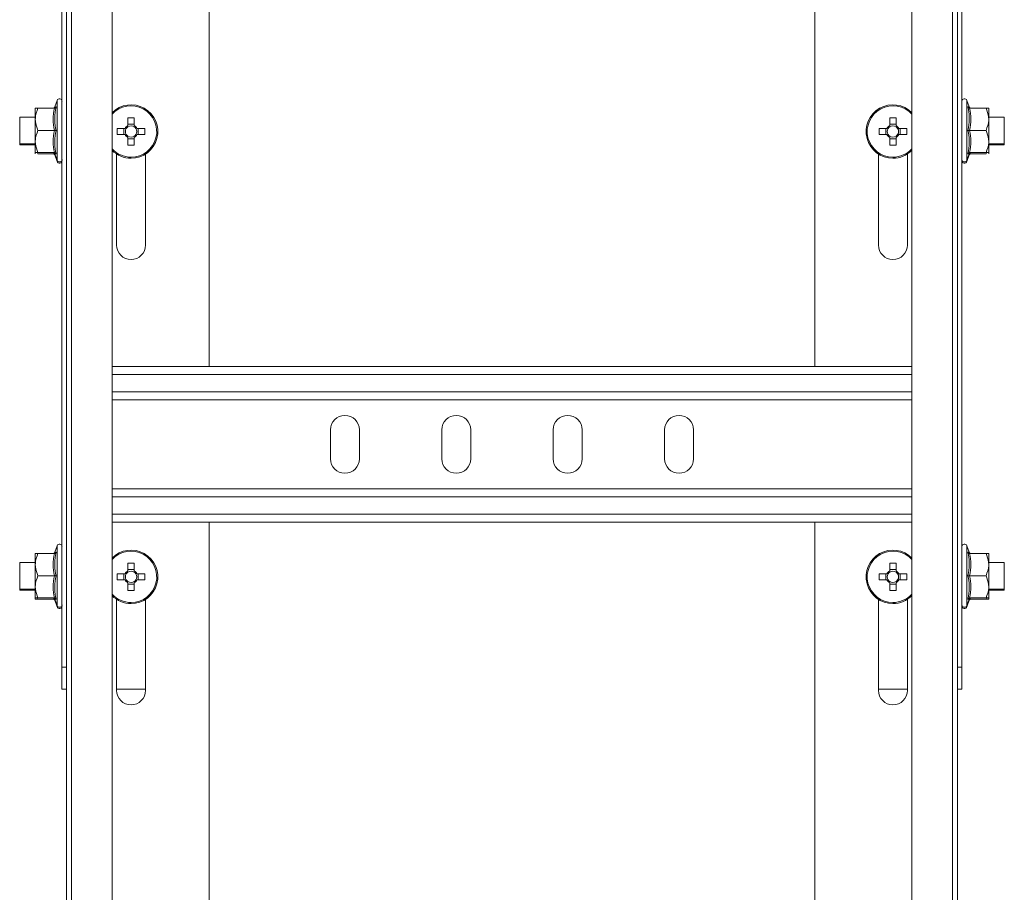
# Model space of a CAD drawing. Header units: millimetres. Extents: x -6 to 3617, y -5324 to -345.
# Tile 22 of 43: x 2291 to 2512, y -4932 to -4736. Entities that reach past the tile are written whole.
import ezdxf

# ---------------------------------------------------------------- set-up
doc = ezdxf.new("R2010")
doc.units = ezdxf.units.MM

msp = doc.modelspace()

# ---------------------------------------------------------------- linework, layer by layer
at = {"color": 7, "linetype": 'Continuous', "lineweight": 15}
for p, q in [((2300.71, -4881.14), (2300.71, -4591.14)), ((2502.71, -4591.14), (2502.71, -4881.14)), ((2301.71, -5270.71), (2301.71, -4723.64)), ((2302.84, -4723.64), (2302.84, -5270.64)), ((2311.94, -5270.64), (2311.94, -4723.64)), ((2333.71, -4813.64), (2333.71, -4723.64)), ((2469.71, -4813.64), (2469.71, -4723.64)), ((2491.49, -4723.64), (2491.49, -5270.64)), ((2500.59, -5270.64), (2500.59, -4723.64)), ((2501.71, -5270.71), (2501.71, -4723.64)), ((2294.71, -4755.64), (2294.71, -4758.14)), ((2299, -4755.64), (2295.31, -4755.64)), ((2299.61, -4753.91), (2299.08, -4755.38)), ((2299.12, -4755.4), (2299.1, -4755.4)), ((2504.35, -4755.38), (2503.81, -4753.91)), ((2504.31, -4755.4), (2504.33, -4755.4)), ((2504.43, -4755.64), (2508.11, -4755.64)), ((2508.71, -4755.64), (2508.71, -4758.14)), ((2294.71, -4757.64), (2291.21, -4757.64)), ((2291.21, -4757.64), (2291.21, -4761.78)), ((2315.5, -4757.79), (2315.5, -4759.55)), ((2316.92, -4759.55), (2316.92, -4757.79)), ((2486.5, -4757.79), (2486.5, -4759.55)), ((2487.92, -4759.55), (2487.92, -4757.79)), ((2512.21, -4757.64), (2508.71, -4757.64)), ((2512.21, -4763.64), (2512.21, -4757.64)), ((2294.71, -4758.14), (2294.71, -4763.14)), ((2314.88, -4760.18), (2313.12, -4760.18)), ((2314.59, -4760.18), (2314.59, -4761.6)), ((2316.92, -4759.26), (2315.5, -4759.26)), ((2319.31, -4760.18), (2317.55, -4760.18)), ((2317.84, -4761.6), (2317.84, -4760.18)), ((2485.88, -4760.18), (2484.12, -4760.18)), ((2485.59, -4760.18), (2485.59, -4761.6)), ((2487.92, -4759.26), (2486.5, -4759.26)), ((2490.31, -4760.18), (2488.55, -4760.18)), ((2488.84, -4761.6), (2488.84, -4760.18)), ((2508.71, -4763.14), (2508.71, -4758.14)), ((2291.21, -4761.78), (2291.21, -4763.64)), ((2299, -4760.64), (2295.31, -4760.64)), ((2313.12, -4761.6), (2314.88, -4761.6)), ((2315.5, -4762.22), (2315.5, -4763.98)), ((2315.5, -4762.51), (2316.92, -4762.51)), ((2316.92, -4763.98), (2316.92, -4762.22)), ((2317.55, -4761.6), (2319.31, -4761.6)), ((2484.12, -4761.6), (2485.88, -4761.6)), ((2486.5, -4762.22), (2486.5, -4763.98)), ((2486.5, -4762.51), (2487.92, -4762.51)), ((2487.92, -4763.98), (2487.92, -4762.22)), ((2488.55, -4761.6), (2490.31, -4761.6)), ((2504.43, -4760.64), (2508.11, -4760.64)), ((2291.21, -4763.64), (2294.71, -4763.64)), ((2291.21, -4763.64), (2291.21, -4763.89)), ((2291.21, -4763.89), (2294.71, -4763.89)), ((2294.71, -4765.64), (2294.71, -4763.14)), ((2508.71, -4765.64), (2508.71, -4763.14)), ((2508.71, -4763.64), (2512.21, -4763.64)), ((2508.71, -4763.89), (2512.21, -4763.89)), ((2512.21, -4763.89), (2512.21, -4763.64)), ((2294.71, -4765.89), (2294.71, -4765.64)), ((2295.21, -4765.64), (2295.31, -4765.89)), ((2299, -4765.64), (2295.31, -4765.64)), ((2299, -4765.89), (2295.31, -4765.89)), ((2299, -4765.89), (2299.08, -4765.9)), ((2299.08, -4765.89), (2299.61, -4767.36)), ((2299.08, -4766.14), (2299.61, -4767.61)), ((2299.12, -4765.87), (2299.1, -4765.87)), ((2312.96, -4765.93), (2312.96, -4786.39)), ((2319.46, -4786.39), (2319.46, -4765.93)), ((2483.96, -4786.39), (2483.96, -4765.93)), ((2490.46, -4765.93), (2490.46, -4786.39)), ((2503.81, -4767.36), (2504.35, -4765.89)), ((2503.81, -4767.61), (2504.35, -4766.14)), ((2504.31, -4765.87), (2504.33, -4765.87)), ((2504.35, -4765.9), (2504.43, -4765.89)), ((2504.43, -4765.64), (2508.11, -4765.64)), ((2504.43, -4765.89), (2508.11, -4765.89)), ((2508.11, -4765.89), (2508.18, -4765.64)), ((2508.71, -4765.89), (2508.71, -4765.64)), ((2491.49, -4813.64), (2311.94, -4813.64)), ((2491.49, -4821.14), (2311.94, -4821.14)), ((2360.96, -4827.89), (2360.96, -4834.39)), ((2367.46, -4834.39), (2367.46, -4827.89)), ((2385.96, -4827.89), (2385.96, -4834.39)), ((2392.46, -4834.39), (2392.46, -4827.89)), ((2410.96, -4827.89), (2410.96, -4834.39)), ((2417.46, -4834.39), (2417.46, -4827.89)), ((2435.96, -4827.89), (2435.96, -4834.39)), ((2442.46, -4834.39), (2442.46, -4827.89)), ((2491.49, -4841.14), (2311.94, -4841.14)), ((2491.49, -4848.64), (2311.94, -4848.64)), ((2333.71, -5108.64), (2333.71, -4848.64)), ((2469.71, -5108.64), (2469.71, -4848.64)), ((2299.61, -4853.91), (2299.08, -4855.38)), ((2504.35, -4855.38), (2503.81, -4853.91)), ((2294.71, -4855.64), (2294.71, -4858.14)), ((2299, -4855.64), (2295.31, -4855.64)), ((2299.12, -4855.4), (2299.1, -4855.4)), ((2504.31, -4855.4), (2504.33, -4855.4)), ((2504.43, -4855.64), (2508.11, -4855.64)), ((2508.71, -4855.64), (2508.71, -4858.14)), ((2294.71, -4857.64), (2291.21, -4857.64)), ((2291.21, -4857.64), (2291.21, -4861.78)), ((2294.71, -4858.14), (2294.71, -4863.14)), ((2315.5, -4857.79), (2315.5, -4859.55)), ((2316.92, -4859.26), (2315.5, -4859.26)), ((2316.92, -4859.55), (2316.92, -4857.79)), ((2486.5, -4857.79), (2486.5, -4859.55)), ((2487.92, -4859.26), (2486.5, -4859.26)), ((2487.92, -4859.55), (2487.92, -4857.79)), ((2512.21, -4857.64), (2508.71, -4857.64)), ((2508.71, -4863.14), (2508.71, -4858.14)), ((2512.21, -4863.64), (2512.21, -4857.64)), ((2291.21, -4861.78), (2291.21, -4863.64)), ((2299, -4860.64), (2295.31, -4860.64)), ((2314.88, -4860.18), (2313.12, -4860.18)), ((2313.12, -4861.6), (2314.88, -4861.6)), ((2314.59, -4860.18), (2314.59, -4861.6)), ((2319.31, -4860.18), (2317.55, -4860.18)), ((2317.55, -4861.6), (2319.31, -4861.6)), ((2317.84, -4861.6), (2317.84, -4860.18)), ((2485.88, -4860.18), (2484.12, -4860.18)), ((2484.12, -4861.6), (2485.88, -4861.6)), ((2485.59, -4860.18), (2485.59, -4861.6)), ((2490.31, -4860.18), (2488.55, -4860.18)), ((2488.55, -4861.6), (2490.31, -4861.6)), ((2488.84, -4861.6), (2488.84, -4860.18)), ((2504.43, -4860.64), (2508.11, -4860.64)), ((2291.21, -4863.64), (2294.71, -4863.64)), ((2291.21, -4863.64), (2291.21, -4863.89)), ((2291.21, -4863.89), (2294.71, -4863.89)), ((2294.71, -4865.64), (2294.71, -4863.14)), ((2315.5, -4862.22), (2315.5, -4863.98)), ((2315.5, -4862.51), (2316.92, -4862.51)), ((2316.92, -4863.98), (2316.92, -4862.22)), ((2486.5, -4862.22), (2486.5, -4863.98)), ((2486.5, -4862.51), (2487.92, -4862.51)), ((2487.92, -4863.98), (2487.92, -4862.22)), ((2508.71, -4865.64), (2508.71, -4863.14)), ((2508.71, -4863.64), (2512.21, -4863.64)), ((2508.71, -4863.89), (2512.21, -4863.89)), ((2512.21, -4863.89), (2512.21, -4863.64)), ((2294.71, -4865.89), (2294.71, -4865.64)), ((2295.21, -4865.64), (2295.31, -4865.89)), ((2299, -4865.64), (2295.31, -4865.64)), ((2299, -4865.89), (2295.31, -4865.89)), ((2299, -4865.89), (2299.08, -4865.9)), ((2299.08, -4865.89), (2299.61, -4867.36)), ((2299.08, -4866.14), (2299.61, -4867.61)), ((2299.12, -4865.87), (2299.1, -4865.87)), ((2312.96, -4865.93), (2312.96, -4886.39)), ((2319.46, -4886.39), (2319.46, -4865.93)), ((2483.96, -4886.39), (2483.96, -4865.93)), ((2490.46, -4865.93), (2490.46, -4886.39)), ((2503.81, -4867.36), (2504.35, -4865.89)), ((2503.81, -4867.61), (2504.35, -4866.14)), ((2504.31, -4865.87), (2504.33, -4865.87)), ((2504.35, -4865.9), (2504.43, -4865.89)), ((2504.43, -4865.64), (2508.11, -4865.64)), ((2504.43, -4865.89), (2508.11, -4865.89)), ((2508.11, -4865.89), (2508.18, -4865.64)), ((2508.71, -4865.89), (2508.71, -4865.64)), ((2300.71, -4881.14), (2301.71, -4881.14)), ((2300.71, -4886.14), (2300.71, -4881.14)), ((2501.71, -4881.14), (2502.71, -4881.14)), ((2502.71, -4881.14), (2502.71, -4886.14)), ((2301.71, -4886.14), (2300.71, -4886.14)), ((2319.46, -4886.14), (2312.96, -4886.14)), ((2483.96, -4886.14), (2490.46, -4886.14)), ((2502.71, -4886.14), (2501.71, -4886.14))]:
    msp.add_line(p, q, dxfattribs=at)
at = {"color": 8, "linetype": 'Continuous', "lineweight": 15}
for p, q in [((2299.61, -4767.36), (2299.61, -4753.91)), ((2503.81, -4753.91), (2503.81, -4767.36)), ((2299, -4765.89), (2298.97, -4765.64)), ((2504.46, -4765.64), (2504.43, -4765.89)), ((2299.61, -4767.61), (2299.61, -4767.36)), ((2503.81, -4767.36), (2503.81, -4767.61)), ((2491.49, -4815.44), (2311.94, -4815.44)), ((2491.49, -4819.34), (2311.94, -4819.34)), ((2491.49, -4842.94), (2311.94, -4842.94)), ((2491.49, -4846.84), (2311.94, -4846.84)), ((2299.61, -4867.36), (2299.61, -4853.91)), ((2503.81, -4853.91), (2503.81, -4867.36)), ((2299, -4865.89), (2298.97, -4865.64)), ((2504.46, -4865.64), (2504.43, -4865.89)), ((2299.61, -4867.61), (2299.61, -4867.36)), ((2503.81, -4867.36), (2503.81, -4867.61))]:
    msp.add_line(p, q, dxfattribs=at)
at = {"color": 7, "linetype": 'Continuous', "lineweight": 15}
for centre, radius, start, end in [((2300.15, -4754.1), 0.567, 0, 160), ((2503.28, -4754.1), 0.567, 20, 180), ((2298.74, -4755.28), 0.36, 277.177, 342.3269), ((2316.21, -4760.89), 6, 270, 135.4387), ((2487.21, -4760.89), 6, 44.5613, 270), ((2504.69, -4755.28), 0.36, 198.0708, 262.8541), ((2316.21, -4779.93), 22.14, 88.1626, 91.8374), ((2487.21, -4779.93), 22.14, 88.1626, 91.8374), ((2335.25, -4760.89), 22.14, 178.1626, 181.8374), ((2316.21, -4760.89), 1.51, 117.9589, 152.0411), ((2316.21, -4760.89), 1.28, 146.3257, 213.6743), ((2316.21, -4760.89), 1.28, 123.6743, 146.3257), ((2316.21, -4760.89), 1.28, 56.3257, 123.6743), ((2316.21, -4760.89), 1.51, 27.9589, 62.0411), ((2316.21, -4760.89), 1.28, 33.6743, 56.3257), ((2316.21, -4760.89), 1.28, 326.3257, 33.6743), ((2297.17, -4760.89), 22.14, 358.1626, 1.8374), ((2506.25, -4760.89), 22.14, 178.1626, 181.8374), ((2487.21, -4760.89), 1.51, 117.9589, 152.0411), ((2487.21, -4760.89), 1.28, 146.3257, 213.6743), ((2487.21, -4760.89), 1.28, 123.6743, 146.3257), ((2487.21, -4760.89), 1.28, 56.3257, 123.6743), ((2487.21, -4760.89), 1.51, 27.9589, 62.0411), ((2487.21, -4760.89), 1.28, 33.6743, 56.3257), ((2487.21, -4760.89), 1.28, 326.3257, 33.6743), ((2468.17, -4760.89), 22.14, 358.1626, 1.8374), ((2316.21, -4760.89), 1.51, 207.9589, 242.0411), ((2316.21, -4760.89), 1.28, 213.6743, 236.3257), ((2316.21, -4760.89), 1.28, 236.3257, 303.6743), ((2316.21, -4760.89), 1.51, 297.9589, 332.0411), ((2316.21, -4760.89), 1.28, 303.6743, 326.3257), ((2487.21, -4760.89), 1.51, 207.9589, 242.0411), ((2487.21, -4760.89), 1.28, 213.6743, 236.3257), ((2487.21, -4760.89), 1.28, 236.3257, 303.6743), ((2487.21, -4760.89), 1.51, 297.9589, 332.0411), ((2487.21, -4760.89), 1.28, 303.6743, 326.3257), ((2316.21, -4741.85), 22.14, 268.1626, 271.8374), ((2487.21, -4741.85), 22.14, 268.1626, 271.8374), ((2298.74, -4766), 0.36, 18.0708, 82.8541), ((2298.74, -4766.25), 0.36, 18.0708, 82.8541), ((2316.21, -4760.89), 6, 224.5613, 270), ((2487.21, -4760.89), 6, 270, 315.4387), ((2504.69, -4766), 0.36, 97.177, 162.3269), ((2504.69, -4766.25), 0.36, 97.177, 162.3269), ((2300.15, -4767.17), 0.567, 200, 0), ((2300.15, -4767.42), 0.567, 200, 0), ((2503.28, -4767.17), 0.567, 180, 340), ((2503.28, -4767.42), 0.567, 180, 340), ((2316.21, -4786.39), 3.25, 180, 0), ((2487.21, -4786.39), 3.25, 180, 0), ((2364.21, -4827.89), 3.25, 0, 180), ((2389.21, -4827.89), 3.25, 0, 180), ((2414.21, -4827.89), 3.25, 0, 180), ((2439.21, -4827.89), 3.25, 0, 180), ((2364.21, -4834.39), 3.25, 180, 0), ((2389.21, -4834.39), 3.25, 180, 0), ((2414.21, -4834.39), 3.25, 180, 0), ((2439.21, -4834.39), 3.25, 180, 360), ((2300.15, -4854.1), 0.567, 0, 160), ((2316.21, -4860.89), 6, 270, 135.4387), ((2487.21, -4860.89), 6, 44.5613, 270), ((2503.28, -4854.1), 0.567, 20, 180), ((2298.74, -4855.28), 0.36, 277.177, 342.3269), ((2504.69, -4855.28), 0.36, 198.0708, 262.8541), ((2316.21, -4860.89), 1.51, 117.9589, 152.0411), ((2316.21, -4879.93), 22.14, 88.1626, 91.8374), ((2316.21, -4860.89), 1.28, 56.3257, 123.6743), ((2316.21, -4860.89), 1.51, 27.9589, 62.0411), ((2487.21, -4860.89), 1.51, 117.9589, 152.0411), ((2487.21, -4879.93), 22.14, 88.1626, 91.8374), ((2487.21, -4860.89), 1.28, 56.3257, 123.6743), ((2487.21, -4860.89), 1.51, 27.9589, 62.0411), ((2335.25, -4860.89), 22.14, 178.1626, 181.8374), ((2316.21, -4860.89), 1.51, 207.9589, 242.0411), ((2316.21, -4860.89), 1.28, 146.3257, 213.6743), ((2316.21, -4860.89), 1.28, 123.6743, 146.3257), ((2316.21, -4860.89), 1.28, 213.6743, 236.3257), ((2316.21, -4860.89), 1.28, 236.3257, 303.6743), ((2316.21, -4860.89), 1.28, 33.6743, 56.3257), ((2316.21, -4860.89), 1.51, 297.9589, 332.0411), ((2316.21, -4860.89), 1.28, 303.6743, 326.3257), ((2316.21, -4860.89), 1.28, 326.3257, 33.6743), ((2297.17, -4860.89), 22.14, 358.1626, 1.8374), ((2506.25, -4860.89), 22.14, 178.1626, 181.8374), ((2487.21, -4860.89), 1.51, 207.9589, 242.0411), ((2487.21, -4860.89), 1.28, 146.3257, 213.6743), ((2487.21, -4860.89), 1.28, 123.6743, 146.3257), ((2487.21, -4860.89), 1.28, 213.6743, 236.3257), ((2487.21, -4860.89), 1.28, 236.3257, 303.6743), ((2487.21, -4860.89), 1.28, 33.6743, 56.3257), ((2487.21, -4860.89), 1.51, 297.9589, 332.0411), ((2487.21, -4860.89), 1.28, 303.6743, 326.3257), ((2487.21, -4860.89), 1.28, 326.3257, 33.6743), ((2468.17, -4860.89), 22.14, 358.1626, 1.8374), ((2316.21, -4841.85), 22.14, 268.1626, 271.8374), ((2487.21, -4841.85), 22.14, 268.1626, 271.8374), ((2298.74, -4866), 0.36, 18.0708, 82.8541), ((2298.74, -4866.25), 0.36, 18.0708, 82.8541), ((2316.21, -4860.89), 6, 224.5613, 270), ((2487.21, -4860.89), 6, 270, 315.4387), ((2504.69, -4866), 0.36, 97.177, 162.3269), ((2504.69, -4866.25), 0.36, 97.177, 162.3269), ((2300.15, -4867.17), 0.567, 200, 0), ((2300.15, -4867.42), 0.567, 200, 0), ((2503.28, -4867.17), 0.567, 180, 340), ((2503.28, -4867.42), 0.567, 180, 340), ((2316.21, -4886.39), 3.25, 180, 0), ((2487.21, -4886.39), 3.25, 180, 0)]:
    msp.add_arc(centre, radius, start, end, dxfattribs=at)
at = {"color": 8, "linetype": 'Continuous', "lineweight": 15}
for centre, start, end in [((2316.21, -4760.89), 270, 137.79), ((2487.21, -4760.89), 42.21, 270), ((2316.21, -4760.89), 222.21, 270), ((2487.21, -4760.89), 270, 317.79), ((2316.21, -4860.89), 270, 137.79), ((2487.21, -4860.89), 42.21, 270), ((2316.21, -4860.89), 222.21, 270), ((2487.21, -4860.89), 270, 317.79)]:
    msp.add_arc(centre, 5.77, start, end, dxfattribs=at)
at = {"color": 7, "linetype": 'Continuous', "lineweight": 15}
for points, knots in [([(2295.31, -4755.64), (2295.04, -4756.37), (2294.73, -4757.19), (2294.72, -4758.05), (2294.71, -4758.14)], [0, 0, 0, 0, 0.896037, 1, 1, 1, 1]), ([(2294.71, -4755.64), (2294.72, -4755.64), (2294.74, -4755.64), (2295, -4755.64), (2295.3, -4755.64), (2295.31, -4755.64)], [0, 0, 0, 0, 0.148486, 0.965571, 1, 1, 1, 1]), ([(2299, -4760.64), (2298.87, -4759.82), (2298.6, -4758.15), (2298.86, -4756.48), (2299, -4755.64)], [0, 0, 0, 0, 0.492148, 1, 1, 1, 1]), ([(2299.37, -4755.38), (2299.37, -4755.38), (2299.36, -4755.42), (2299.32, -4755.49), (2299.23, -4755.57), (2299.12, -4755.62), (2299.04, -4755.63), (2299, -4755.64)], [0, 0, 0, 0, 0.007914, 0.267535, 0.528603, 0.763816, 1, 1, 1, 1]), ([(2299.37, -4755.38), (2299.33, -4755.59), (2299.13, -4756.62), (2298.98, -4758.4), (2299.25, -4759.93), (2299.37, -4760.64)], [0, 0, 0, 0, 0.118083, 0.592258, 1, 1, 1, 1]), ([(2504.05, -4760.64), (2504.1, -4760.43), (2504.3, -4759.41), (2504.45, -4757.64), (2504.18, -4756.1), (2504.05, -4755.38)], [0, 0, 0, 0, 0.118083, 0.592258, 1, 1, 1, 1]), ([(2504.43, -4755.64), (2504.39, -4755.63), (2504.31, -4755.62), (2504.2, -4755.57), (2504.11, -4755.49), (2504.07, -4755.42), (2504.06, -4755.38), (2504.05, -4755.38)], [0, 0, 0, 0, 0.236184, 0.471397, 0.732465, 0.992086, 1, 1, 1, 1]), ([(2504.43, -4755.64), (2504.56, -4756.46), (2504.83, -4758.12), (2504.56, -4759.79), (2504.43, -4760.64)], [0, 0, 0, 0, 0.492148, 1, 1, 1, 1]), ([(2508.71, -4758.14), (2508.63, -4757.45), (2508.53, -4756.59), (2508.18, -4755.79), (2508.11, -4755.64)], [0, 0, 0, 0, 0.801462, 1, 1, 1, 1]), ([(2508.71, -4755.64), (2508.71, -4755.64), (2508.69, -4755.64), (2508.43, -4755.64), (2508.13, -4755.64), (2508.11, -4755.64)], [0, 0, 0, 0, 0.148486, 0.965571, 1, 1, 1, 1]), ([(2294.71, -4758.14), (2294.8, -4758.82), (2294.9, -4759.68), (2295.24, -4760.48), (2295.31, -4760.64)], [0, 0, 0, 0, 0.801462, 1, 1, 1, 1]), ([(2508.11, -4760.64), (2508.39, -4759.9), (2508.7, -4759.08), (2508.71, -4758.22), (2508.71, -4758.14)], [0, 0, 0, 0, 0.896037, 1, 1, 1, 1]), ([(2295.31, -4760.64), (2295.04, -4761.37), (2294.73, -4762.19), (2294.72, -4763.05), (2294.71, -4763.14)], [0, 0, 0, 0, 0.896037, 1, 1, 1, 1]), ([(2299, -4765.64), (2298.87, -4764.82), (2298.6, -4763.15), (2298.86, -4761.48), (2299, -4760.64)], [0, 0, 0, 0, 0.492148, 1, 1, 1, 1]), ([(2299.37, -4760.64), (2299.37, -4760.64), (2299.36, -4760.64), (2299.32, -4760.64), (2299.23, -4760.64), (2299.12, -4760.64), (2299.04, -4760.64), (2299, -4760.64)], [0, 0, 0, 0, 0.007914, 0.267535, 0.528603, 0.763816, 1, 1, 1, 1]), ([(2299.37, -4760.64), (2299.33, -4760.84), (2299.13, -4761.86), (2298.98, -4763.63), (2299.25, -4765.17), (2299.37, -4765.89)], [0, 0, 0, 0, 0.118083, 0.592258, 1, 1, 1, 1]), ([(2504.05, -4765.89), (2504.1, -4765.68), (2504.3, -4764.65), (2504.45, -4762.87), (2504.18, -4761.34), (2504.05, -4760.64)], [0, 0, 0, 0, 0.118083, 0.592258, 1, 1, 1, 1]), ([(2504.05, -4760.64), (2504.06, -4760.64), (2504.07, -4760.64), (2504.11, -4760.64), (2504.2, -4760.64), (2504.31, -4760.64), (2504.39, -4760.64), (2504.43, -4760.64)], [0, 0, 0, 0, 0.007914, 0.267535, 0.528603, 0.763816, 1, 1, 1, 1]), ([(2504.43, -4760.64), (2504.56, -4761.46), (2504.83, -4763.12), (2504.56, -4764.79), (2504.43, -4765.64)], [0, 0, 0, 0, 0.492148, 1, 1, 1, 1]), ([(2508.71, -4763.14), (2508.63, -4762.45), (2508.53, -4761.59), (2508.18, -4760.79), (2508.11, -4760.64)], [0, 0, 0, 0, 0.801462, 1, 1, 1, 1]), ([(2294.71, -4763.14), (2294.8, -4763.82), (2294.9, -4764.68), (2295.24, -4765.48), (2295.31, -4765.64)], [0, 0, 0, 0, 0.801462, 1, 1, 1, 1]), ([(2508.11, -4765.64), (2508.39, -4764.9), (2508.7, -4764.08), (2508.71, -4763.22), (2508.71, -4763.14)], [0, 0, 0, 0, 0.896037, 1, 1, 1, 1]), ([(2294.71, -4765.64), (2294.72, -4765.64), (2294.74, -4765.64), (2295, -4765.64), (2295.3, -4765.64), (2295.31, -4765.64)], [0, 0, 0, 0, 0.148486, 0.965571, 1, 1, 1, 1]), ([(2299, -4765.64), (2299.04, -4765.64), (2299.12, -4765.65), (2299.23, -4765.7), (2299.32, -4765.78), (2299.36, -4765.85), (2299.37, -4765.89), (2299.37, -4765.89)], [0, 0, 0, 0, 0.236184, 0.471397, 0.732465, 0.992086, 1, 1, 1, 1]), ([(2504.05, -4765.89), (2504.06, -4765.89), (2504.07, -4765.85), (2504.11, -4765.78), (2504.2, -4765.7), (2504.31, -4765.65), (2504.39, -4765.64), (2504.43, -4765.64)], [0, 0, 0, 0, 0.007914, 0.267535, 0.528603, 0.763816, 1, 1, 1, 1]), ([(2508.71, -4765.64), (2508.71, -4765.64), (2508.69, -4765.64), (2508.43, -4765.64), (2508.13, -4765.64), (2508.11, -4765.64)], [0, 0, 0, 0, 0.148486, 0.965571, 1, 1, 1, 1]), ([(2295.31, -4855.64), (2295.04, -4856.37), (2294.73, -4857.19), (2294.72, -4858.05), (2294.71, -4858.14)], [0, 0, 0, 0, 0.896037, 1, 1, 1, 1]), ([(2294.71, -4855.64), (2294.72, -4855.64), (2294.74, -4855.64), (2295, -4855.64), (2295.3, -4855.64), (2295.31, -4855.64)], [0, 0, 0, 0, 0.148486, 0.965571, 1, 1, 1, 1]), ([(2299, -4860.64), (2298.87, -4859.82), (2298.6, -4858.15), (2298.86, -4856.48), (2299, -4855.64)], [0, 0, 0, 0, 0.492148, 1, 1, 1, 1]), ([(2299.37, -4855.38), (2299.37, -4855.38), (2299.36, -4855.42), (2299.32, -4855.49), (2299.23, -4855.57), (2299.12, -4855.62), (2299.04, -4855.63), (2299, -4855.64)], [0, 0, 0, 0, 0.007914, 0.267535, 0.528603, 0.763816, 1, 1, 1, 1]), ([(2299.37, -4855.38), (2299.33, -4855.59), (2299.13, -4856.62), (2298.98, -4858.4), (2299.25, -4859.93), (2299.37, -4860.64)], [0, 0, 0, 0, 0.118083, 0.592258, 1, 1, 1, 1]), ([(2504.05, -4860.64), (2504.1, -4860.43), (2504.3, -4859.41), (2504.45, -4857.64), (2504.18, -4856.1), (2504.05, -4855.38)], [0, 0, 0, 0, 0.118083, 0.592258, 1, 1, 1, 1]), ([(2504.43, -4855.64), (2504.39, -4855.63), (2504.31, -4855.62), (2504.2, -4855.57), (2504.11, -4855.49), (2504.07, -4855.42), (2504.06, -4855.38), (2504.05, -4855.38)], [0, 0, 0, 0, 0.236184, 0.471397, 0.732465, 0.992086, 1, 1, 1, 1]), ([(2504.43, -4855.64), (2504.56, -4856.46), (2504.83, -4858.12), (2504.56, -4859.79), (2504.43, -4860.64)], [0, 0, 0, 0, 0.492148, 1, 1, 1, 1]), ([(2508.71, -4858.14), (2508.63, -4857.45), (2508.53, -4856.59), (2508.18, -4855.79), (2508.11, -4855.64)], [0, 0, 0, 0, 0.801462, 1, 1, 1, 1]), ([(2508.71, -4855.64), (2508.71, -4855.64), (2508.69, -4855.64), (2508.43, -4855.64), (2508.13, -4855.64), (2508.11, -4855.64)], [0, 0, 0, 0, 0.148486, 0.965571, 1, 1, 1, 1]), ([(2294.71, -4858.14), (2294.8, -4858.82), (2294.9, -4859.68), (2295.24, -4860.48), (2295.31, -4860.64)], [0, 0, 0, 0, 0.801462, 1, 1, 1, 1]), ([(2508.11, -4860.64), (2508.39, -4859.9), (2508.7, -4859.08), (2508.71, -4858.22), (2508.71, -4858.14)], [0, 0, 0, 0, 0.896037, 1, 1, 1, 1]), ([(2295.31, -4860.64), (2295.04, -4861.37), (2294.73, -4862.19), (2294.72, -4863.05), (2294.71, -4863.14)], [0, 0, 0, 0, 0.896037, 1, 1, 1, 1]), ([(2299, -4865.64), (2298.87, -4864.82), (2298.6, -4863.15), (2298.86, -4861.48), (2299, -4860.64)], [0, 0, 0, 0, 0.492148, 1, 1, 1, 1]), ([(2299.37, -4860.64), (2299.37, -4860.64), (2299.36, -4860.64), (2299.32, -4860.64), (2299.23, -4860.64), (2299.12, -4860.64), (2299.04, -4860.64), (2299, -4860.64)], [0, 0, 0, 0, 0.007914, 0.267535, 0.528603, 0.763816, 1, 1, 1, 1]), ([(2299.37, -4860.64), (2299.33, -4860.84), (2299.13, -4861.86), (2298.98, -4863.63), (2299.25, -4865.17), (2299.37, -4865.89)], [0, 0, 0, 0, 0.118083, 0.592258, 1, 1, 1, 1]), ([(2504.05, -4865.89), (2504.1, -4865.68), (2504.3, -4864.65), (2504.45, -4862.87), (2504.18, -4861.34), (2504.05, -4860.64)], [0, 0, 0, 0, 0.118083, 0.592258, 1, 1, 1, 1]), ([(2504.05, -4860.64), (2504.06, -4860.64), (2504.07, -4860.64), (2504.11, -4860.64), (2504.2, -4860.64), (2504.31, -4860.64), (2504.39, -4860.64), (2504.43, -4860.64)], [0, 0, 0, 0, 0.007914, 0.267535, 0.528603, 0.763816, 1, 1, 1, 1]), ([(2504.43, -4860.64), (2504.56, -4861.46), (2504.83, -4863.12), (2504.56, -4864.79), (2504.43, -4865.64)], [0, 0, 0, 0, 0.492148, 1, 1, 1, 1]), ([(2508.71, -4863.14), (2508.63, -4862.45), (2508.53, -4861.59), (2508.18, -4860.79), (2508.11, -4860.64)], [0, 0, 0, 0, 0.801462, 1, 1, 1, 1]), ([(2294.71, -4863.14), (2294.8, -4863.82), (2294.9, -4864.68), (2295.24, -4865.48), (2295.31, -4865.64)], [0, 0, 0, 0, 0.801462, 1, 1, 1, 1]), ([(2508.11, -4865.64), (2508.39, -4864.9), (2508.7, -4864.08), (2508.71, -4863.22), (2508.71, -4863.14)], [0, 0, 0, 0, 0.896037, 1, 1, 1, 1]), ([(2294.71, -4865.64), (2294.72, -4865.64), (2294.74, -4865.64), (2295, -4865.64), (2295.3, -4865.64), (2295.31, -4865.64)], [0, 0, 0, 0, 0.148486, 0.965571, 1, 1, 1, 1]), ([(2294.71, -4865.89), (2294.72, -4865.89), (2294.74, -4865.89), (2295, -4865.89), (2295.3, -4865.89), (2295.31, -4865.89)], [0, 0, 0, 0, 0.148486, 0.965571, 1, 1, 1, 1]), ([(2299, -4865.64), (2299.04, -4865.64), (2299.12, -4865.65), (2299.23, -4865.7), (2299.32, -4865.78), (2299.36, -4865.85), (2299.37, -4865.89), (2299.37, -4865.89)], [0, 0, 0, 0, 0.236184, 0.471397, 0.732465, 0.992086, 1, 1, 1, 1]), ([(2504.05, -4865.89), (2504.06, -4865.89), (2504.07, -4865.85), (2504.11, -4865.78), (2504.2, -4865.7), (2504.31, -4865.65), (2504.39, -4865.64), (2504.43, -4865.64)], [0, 0, 0, 0, 0.007914, 0.267535, 0.528603, 0.763816, 1, 1, 1, 1]), ([(2508.71, -4865.64), (2508.71, -4865.64), (2508.69, -4865.64), (2508.43, -4865.64), (2508.13, -4865.64), (2508.11, -4865.64)], [0, 0, 0, 0, 0.148486, 0.965571, 1, 1, 1, 1]), ([(2508.71, -4865.89), (2508.71, -4865.89), (2508.69, -4865.89), (2508.43, -4865.89), (2508.13, -4865.89), (2508.11, -4865.89)], [0, 0, 0, 0, 0.148486, 0.965571, 1, 1, 1, 1])]:
    msp.add_open_spline(points, degree=3, knots=knots, dxfattribs=at)
at = {"color": 8, "linetype": 'Continuous', "lineweight": 15}
for points, knots in [([(2299.1, -4755.4), (2299.1, -4755.4), (2299.03, -4755.4), (2299.21, -4755.39), (2299.37, -4755.38)], [0, 0, 0, 0, 0.119409, 1, 1, 1, 1]), ([(2504.05, -4755.38), (2504.1, -4755.38), (2504.28, -4755.39), (2504.3, -4755.39), (2504.31, -4755.4)], [0, 0, 0, 0, 0.236148, 1, 1, 1, 1]), ([(2299.37, -4765.89), (2299.33, -4765.89), (2299.15, -4765.88), (2299.13, -4765.88), (2299.12, -4765.87)], [0, 0, 0, 0, 0.236148, 1, 1, 1, 1]), ([(2504.33, -4765.87), (2504.33, -4765.87), (2504.4, -4765.87), (2504.22, -4765.88), (2504.05, -4765.89)], [0, 0, 0, 0, 0.119409, 1, 1, 1, 1]), ([(2299.1, -4855.4), (2299.1, -4855.4), (2299.03, -4855.4), (2299.21, -4855.39), (2299.37, -4855.38)], [0, 0, 0, 0, 0.119409, 1, 1, 1, 1]), ([(2504.05, -4855.38), (2504.1, -4855.38), (2504.28, -4855.39), (2504.3, -4855.39), (2504.31, -4855.4)], [0, 0, 0, 0, 0.236148, 1, 1, 1, 1]), ([(2299.37, -4865.89), (2299.33, -4865.89), (2299.15, -4865.88), (2299.13, -4865.88), (2299.12, -4865.87)], [0, 0, 0, 0, 0.236148, 1, 1, 1, 1]), ([(2504.33, -4865.87), (2504.33, -4865.87), (2504.4, -4865.87), (2504.22, -4865.88), (2504.05, -4865.89)], [0, 0, 0, 0, 0.119409, 1, 1, 1, 1])]:
    msp.add_open_spline(points, degree=3, knots=knots, dxfattribs=at)

doc.saveas('drawing.dxf')
